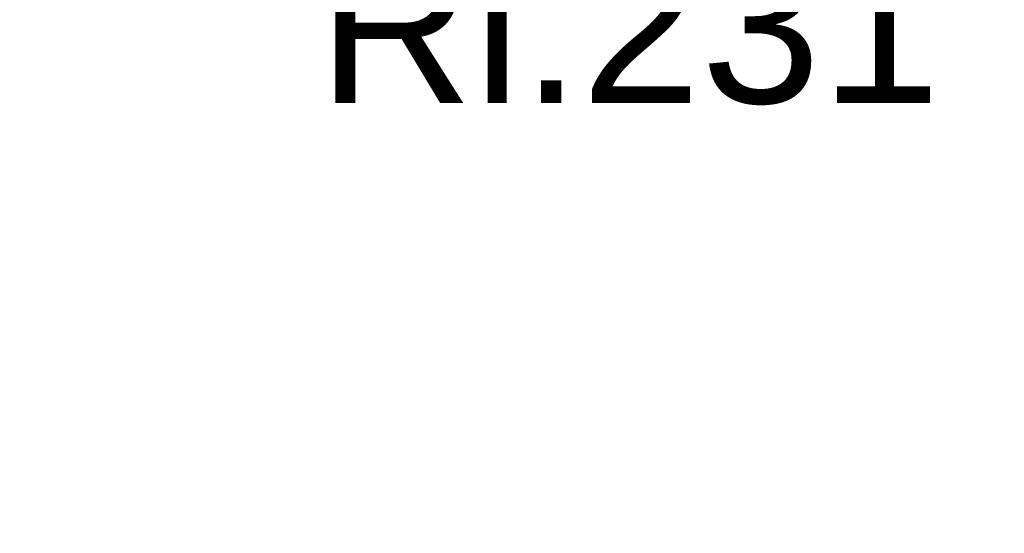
# Model space of a CAD drawing. Header units: millimetres. Extents: x 5 to 415, y 5 to 292.
# Tile 22 of 107: x 306.16 to 318.93, y 67.71 to 74.37. Entities that reach past the tile are written whole.
import ezdxf
from ezdxf.xclip import XClip

# ---------------------------------------------------------------- set-up
doc = ezdxf.new("R2010")
doc.units = ezdxf.units.MM
doc.header["$MEASUREMENT"] = 0
doc.header["$XCLIPFRAME"] = 0
doc.linetypes.add('Discontinu', pattern=[10.583333, 6.35, -4.233333])
for name, color, linetype in [('01-007-DESSINS IMPORTES_GEOMETRE_EXTERNES_XREF', 7, 'Continuous'), ('10-002-LOCALISATION ET TYPE FAUX PLAFONDS', 7, 'Continuous'), ('Nouveau_10-002-LOCALISATION ET TYPE FAUX PLAFONDS', 7, 'Continuous')]:
    doc.layers.add(name, color=color, linetype=linetype)
doc.styles.add('STYLE_GENERE_2', font='Arial.ttf')

# ---------------------------------------------------------------- blocks, each defined once
blk = doc.blocks.new('Dessin_1_1', base_point=(-19.415, 56.033))
at = {"layer": 'Nouveau_10-002-LOCALISATION ET TYPE FAUX PLAFONDS', "color": 8, "linetype": 'Discontinu', "lineweight": 5}
blk.add_circle((309.99, 75.588), 21.783, dxfattribs=at)
at = {"layer": '10-002-LOCALISATION ET TYPE FAUX PLAFONDS', "color": 8, "linetype": 'Continuous', "lineweight": 5, "insert": (310.027, 73.261), "char_height": 2, "attachment_point": 7, "style": 'STYLE_GENERE_2'}
blk.add_mtext('\\A1;{\\pql;\\fArial|b0|i0|c0|p0;\\W1.000000;Ri:\\fArial|b0|i0|c0|p0;\\W1.000000;231}', dxfattribs=at)

msp = doc.modelspace()

# ---------------------------------------------------------------- block references
at = {"layer": '01-007-DESSINS IMPORTES_GEOMETRE_EXTERNES_XREF', "color": 7, "linetype": 'Continuous', "lineweight": 20}
ref = msp.add_blockref('Dessin_1_1', (-19.415, 56.033), dxfattribs=at)
XClip(ref).set_block_clipping_path([(11.4338842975, 39.5369897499), (415, 271.6031054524)])

doc.saveas('drawing.dxf')
